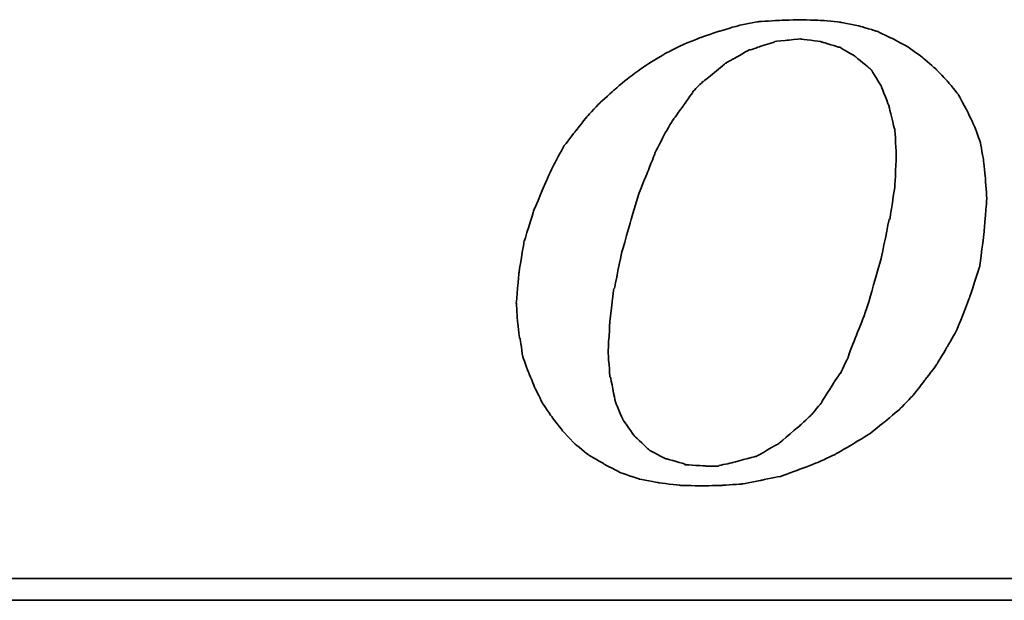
# Model space of a CAD drawing. Header units: millimetres. Extents: x 733 to 1040, y 381 to 501.
# Tile 33 of 51: x 970.59 to 974.62, y 415.24 to 417.62. Entities that reach past the tile are written whole.
import ezdxf

# ---------------------------------------------------------------- set-up
doc = ezdxf.new("R2010")
doc.units = ezdxf.units.MM
doc.header["$LTSCALE"] = 0.15
doc.layers.add('DIM', color=4, linetype='CONTINUOUS')
doc.layers.add('layer 1', color=7, linetype='CONTINUOUS')

# ---------------------------------------------------------------- blocks, each defined once
blk = doc.blocks.new('TBI MOTION logo(完整正式版)')
at = {"layer": 'layer 1', "color": 22, "lineweight": 35}
for points, knots in [([(-11.34375, -6.98375), (-11.34375, -6.98375), (-10.91375, -7.43875), (-10.91375, -7.43875), (-10.91375, -7.43875), (-10.91375, -7.43875), (-10.38625, -7.87125), (-10.38625, -7.87125), (-10.38625, -7.87125), (-10.38625, -7.87125), (-9.81125, -8.20375), (-9.81125, -8.20375), (-9.81125, -8.20375), (-9.81125, -8.20375), (-9.21125, -8.51875), (-9.21125, -8.51875), (-9.21125, -8.51875), (-9.21125, -8.51875), (-8.51625, -8.75875), (-8.51625, -8.75875), (-8.51625, -8.75875), (-8.51625, -8.75875), (-7.77125, -8.90375), (-7.77125, -8.90375), (-7.77125, -8.90375), (-7.77125, -8.90375), (-6.97875, -8.99875), (-6.97875, -8.99875), (-6.97875, -8.99875), (-6.97875, -8.99875), (-6.14125, -9.02375), (-6.14125, -9.02375), (-6.14125, -9.02375), (-6.14125, -9.02375), (-5.37125, -8.99875), (-5.37125, -8.99875), (-5.37125, -8.99875), (-5.37125, -8.99875), (-4.65375, -8.94875), (-4.65375, -8.94875), (-4.65375, -8.94875), (-4.65375, -8.94875), (-3.93375, -8.80625), (-3.93375, -8.80625), (-3.93375, -8.80625), (-3.93375, -8.80625), (-3.21375, -8.66375), (-3.21375, -8.66375), (-3.21375, -8.66375), (-3.21375, -8.66375), (-2.49375, -8.39875), (-2.49375, -8.39875), (-2.49375, -8.39875), (-2.49375, -8.39875), (-1.79875, -8.13375), (-1.79875, -8.13375), (-1.79875, -8.13375), (-1.79875, -8.13375), (-1.17375, -7.84375), (-1.17375, -7.84375), (-1.17375, -7.84375), (-1.17375, -7.84375), (-0.52375, -7.46375), (-0.52375, -7.46375), (-0.52375, -7.46375), (-0.52375, -7.46375), (0.10124, -7.07875), (0.10124, -7.07875), (0.10124, -7.07875), (0.10124, -7.07875), (0.67625, -6.62375), (0.67625, -6.62375), (0.67625, -6.62375), (0.67625, -6.62375), (1.24874, -6.14375), (1.24874, -6.14375), (1.24874, -6.14375), (1.24874, -6.14375), (1.72874, -5.64125), (1.72874, -5.64125), (1.72874, -5.64125), (1.72874, -5.64125), (2.18624, -5.06375), (2.18624, -5.06375), (2.18624, -5.06375), (2.18624, -5.06375), (2.61625, -4.48874), (2.61625, -4.48874), (2.61625, -4.48874), (2.61625, -4.48874), (3.00125, -3.83874), (3.00125, -3.83874), (3.00125, -3.83874), (3.00125, -3.83874), (3.36124, -3.21374), (3.36124, -3.21374), (3.36124, -3.21374), (3.36124, -3.21374), (3.84374, -1.99125), (3.84374, -1.99125), (3.84374, -1.99125), (3.84374, -1.99125), (4.22625, -0.81875), (4.22625, -0.81875), (4.22625, -0.81875), (4.22625, -0.81875), (4.39125, 0.45624), (4.39125, 0.45624), (4.39125, 0.45624), (4.39125, 0.45624), (4.48874, 1.70124), (4.48874, 1.70124), (4.48874, 1.70124), (4.48874, 1.70124), (4.43874, 2.44625), (4.43874, 2.44625), (4.43874, 2.44625), (4.43874, 2.44625), (4.36874, 3.14125), (4.36874, 3.14125), (4.36874, 3.14125), (4.36874, 3.14125), (4.25125, 3.81125), (4.25125, 3.81125), (4.25125, 3.81125), (4.25125, 3.81125), (4.03124, 4.41125), (4.03124, 4.41125), (4.03124, 4.41125), (4.03124, 4.41125), (3.74374, 5.01125), (3.74374, 5.01125), (3.74374, 5.01125), (3.74374, 5.01125), (3.43124, 5.58875), (3.43124, 5.58875), (3.43124, 5.58875), (3.43124, 5.58875), (3.02625, 6.09125), (3.02625, 6.09125), (3.02625, 6.09125), (3.02625, 6.09125), (2.59374, 6.54875), (2.59374, 6.54875), (2.59374, 6.54875), (2.59374, 6.54875), (2.09124, 6.98125), (2.09124, 6.98125), (2.09124, 6.98125), (2.09124, 6.98125), (1.56124, 7.36625), (1.56124, 7.36625), (1.56124, 7.36625), (1.56124, 7.36625), (0.98624, 7.67625), (0.98624, 7.67625), (0.98624, 7.67625), (0.98624, 7.67625), (0.38624, 7.96375), (0.38624, 7.96375), (0.38624, 7.96375), (0.38624, 7.96375), (-0.25875, 8.15625), (-0.25875, 8.15625), (-0.25875, 8.15625), (-0.25875, 8.15625), (-0.98125, 8.30125), (-0.98125, 8.30125), (-0.98125, 8.30125), (-0.98125, 8.30125), (-1.70124, 8.37125), (-1.70124, 8.37125), (-1.70124, 8.37125), (-1.70124, 8.37125), (-2.49375, 8.39624), (-2.49375, 8.39624), (-2.49375, 8.39624), (-2.49375, 8.39624), (-3.28625, 8.37125), (-3.28625, 8.37125), (-3.28625, 8.37125), (-3.28625, 8.37125), (-4.05125, 8.32125), (-4.05125, 8.32125), (-4.05125, 8.32125), (-4.05125, 8.32125), (-4.77375, 8.18125), (-4.77375, 8.18125), (-4.77375, 8.18125), (-4.77375, 8.18125), (-5.51625, 7.96375), (-5.51625, 7.96375), (-5.51625, 7.96375), (-5.51625, 7.96375), (-6.21125, 7.72625), (-6.21125, 7.72625), (-6.21125, 7.72625), (-6.21125, 7.72625), (-6.92875, 7.43625), (-6.92875, 7.43625), (-6.92875, 7.43625), (-6.92875, 7.43625), (-7.57875, 7.10125), (-7.57875, 7.10125), (-7.57875, 7.10125), (-7.57875, 7.10125), (-8.24875, 6.69125), (-8.24875, 6.69125), (-8.24875, 6.69125), (-8.24875, 6.69125), (-8.84875, 6.26125), (-8.84875, 6.26125), (-8.84875, 6.26125), (-8.84875, 6.26125), (-9.42625, 5.78125), (-9.42625, 5.78125), (-9.42625, 5.78125), (-9.42625, 5.78125), (-9.95375, 5.30125), (-9.95375, 5.30125), (-9.95375, 5.30125), (-9.95375, 5.30125), (-10.43375, 4.79624), (-10.43375, 4.79624), (-10.43375, 4.79624), (-10.43375, 4.79624), (-10.88875, 4.22125), (-10.88875, 4.22125), (-10.88875, 4.22125), (-10.88875, 4.22125), (-11.29875, 3.69375), (-11.29875, 3.69375), (-11.29875, 3.69375), (-11.29875, 3.69375), (-11.63375, 3.09125), (-11.63375, 3.09125), (-11.63375, 3.09125), (-11.63375, 3.09125), (-11.91875, 2.49625), (-11.91875, 2.49625), (-11.91875, 2.49625), (-11.91875, 2.49625), (-12.44875, 1.24625), (-12.44875, 1.24625), (-12.44875, 1.24625), (-12.44875, 1.24625), (-12.80875, 0.06874), (-12.80875, 0.06874), (-12.80875, 0.06874), (-12.80875, 0.06874), (-12.99875, -1.07875), (-12.99875, -1.07875), (-12.99875, -1.07875), (-12.99875, -1.07875), (-13.09375, -2.18375), (-13.09375, -2.18375), (-13.09375, -2.18375), (-13.09375, -2.18375), (-13.04875, -2.85375), (-13.04875, -2.85375), (-13.04875, -2.85375), (-13.04875, -2.85375), (-12.97375, -3.50375), (-12.97375, -3.50375), (-12.97375, -3.50375), (-12.97375, -3.50375), (-12.95375, -3.50375), (-12.95375, -3.50375), (-12.95375, -3.50375), (-12.95375, -3.50375), (-12.85375, -4.17375), (-12.85375, -4.17375), (-12.85375, -4.17375), (-12.85375, -4.17375), (-12.63875, -4.77624), (-12.63875, -4.77624), (-12.63875, -4.77624), (-12.63875, -4.77624), (-12.39875, -5.35125), (-12.39875, -5.35125), (-12.39875, -5.35125), (-12.39875, -5.35125), (-12.11375, -5.92875), (-12.11375, -5.92875), (-12.11375, -5.92875), (-12.11375, -5.92875), (-11.75375, -6.45375), (-11.75375, -6.45375), (-11.75375, -6.45375), (-11.75375, -6.45375), (-11.34375, -6.98375), (-11.34375, -6.98375)], [0, 0, 0, 0, 0.01369863, 0.01369863, 0.01369863, 0.01369864, 0.02739726, 0.02739726, 0.02739726, 0.02739727, 0.04109589, 0.04109589, 0.04109589, 0.0410959, 0.05479452, 0.05479452, 0.05479452, 0.05479453, 0.06849315, 0.06849315, 0.06849315, 0.06849316, 0.08219178, 0.08219178, 0.08219178, 0.08219179, 0.09589041, 0.09589041, 0.09589041, 0.09589042, 0.10958904, 0.10958904, 0.10958904, 0.10958905, 0.12328767, 0.12328767, 0.12328767, 0.12328768, 0.1369863, 0.1369863, 0.1369863, 0.13698631, 0.15068493, 0.15068493, 0.15068493, 0.15068494, 0.16438356, 0.16438356, 0.16438356, 0.16438357, 0.17808219, 0.17808219, 0.17808219, 0.1780822, 0.19178082, 0.19178082, 0.19178082, 0.19178083, 0.20547945, 0.20547945, 0.20547945, 0.20547946, 0.21917808, 0.21917808, 0.21917808, 0.21917809, 0.23287671, 0.23287671, 0.23287671, 0.23287672, 0.24657534, 0.24657534, 0.24657534, 0.24657535, 0.26027397, 0.26027397, 0.26027397, 0.26027398, 0.2739726, 0.2739726, 0.2739726, 0.27397261, 0.28767123, 0.28767123, 0.28767123, 0.28767124, 0.30136986, 0.30136986, 0.30136986, 0.30136987, 0.31506849, 0.31506849, 0.31506849, 0.3150685, 0.32876712, 0.32876712, 0.32876712, 0.32876713, 0.34246575, 0.34246575, 0.34246575, 0.34246576, 0.35616438, 0.35616438, 0.35616438, 0.35616439, 0.36986301, 0.36986301, 0.36986301, 0.36986302, 0.38356164, 0.38356164, 0.38356164, 0.38356165, 0.39726027, 0.39726027, 0.39726027, 0.39726028, 0.4109589, 0.4109589, 0.4109589, 0.41095891, 0.42465753, 0.42465753, 0.42465753, 0.42465754, 0.43835616, 0.43835616, 0.43835616, 0.43835617, 0.45205479, 0.45205479, 0.45205479, 0.4520548, 0.46575342, 0.46575342, 0.46575342, 0.46575343, 0.47945205, 0.47945205, 0.47945205, 0.47945206, 0.49315068, 0.49315068, 0.49315068, 0.49315069, 0.50684932, 0.50684932, 0.50684932, 0.50684933, 0.52054795, 0.52054795, 0.52054795, 0.52054796, 0.53424658, 0.53424658, 0.53424658, 0.53424659, 0.54794521, 0.54794521, 0.54794521, 0.54794522, 0.56164384, 0.56164384, 0.56164384, 0.56164385, 0.57534247, 0.57534247, 0.57534247, 0.57534248, 0.5890411, 0.5890411, 0.5890411, 0.58904111, 0.60273973, 0.60273973, 0.60273973, 0.60273974, 0.61643836, 0.61643836, 0.61643836, 0.61643837, 0.63013699, 0.63013699, 0.63013699, 0.630137, 0.64383562, 0.64383562, 0.64383562, 0.64383563, 0.65753425, 0.65753425, 0.65753425, 0.65753426, 0.67123288, 0.67123288, 0.67123288, 0.67123289, 0.68493151, 0.68493151, 0.68493151, 0.68493152, 0.69863014, 0.69863014, 0.69863014, 0.69863015, 0.71232877, 0.71232877, 0.71232877, 0.71232878, 0.7260274, 0.7260274, 0.7260274, 0.72602741, 0.73972603, 0.73972603, 0.73972603, 0.73972604, 0.75342466, 0.75342466, 0.75342466, 0.75342467, 0.76712329, 0.76712329, 0.76712329, 0.7671233, 0.78082192, 0.78082192, 0.78082192, 0.78082193, 0.79452055, 0.79452055, 0.79452055, 0.79452056, 0.80821918, 0.80821918, 0.80821918, 0.80821919, 0.82191781, 0.82191781, 0.82191781, 0.82191782, 0.83561644, 0.83561644, 0.83561644, 0.83561645, 0.84931507, 0.84931507, 0.84931507, 0.84931508, 0.8630137, 0.8630137, 0.8630137, 0.86301371, 0.87671233, 0.87671233, 0.87671233, 0.87671234, 0.89041096, 0.89041096, 0.89041096, 0.89041097, 0.90410959, 0.90410959, 0.90410959, 0.9041096, 0.91780822, 0.91780822, 0.91780822, 0.91780823, 0.93150685, 0.93150685, 0.93150685, 0.93150686, 0.94520548, 0.94520548, 0.94520548, 0.94520549, 0.95890411, 0.95890411, 0.95890411, 0.95890412, 0.97260274, 0.97260274, 0.97260274, 0.97260275, 0.98630137, 0.98630137, 0.98630137, 0.98630138, 1, 1, 1, 1]), ([(-8.77875, 1.03124), (-8.77875, 1.03124), (-8.51625, 1.89625), (-8.51625, 1.89625), (-8.51625, 1.89625), (-8.51625, 1.89625), (-8.20375, 2.66375), (-8.20375, 2.66375), (-8.20375, 2.66375), (-8.20375, 2.66375), (-7.91625, 3.38125), (-7.91625, 3.38125), (-7.91625, 3.38125), (-7.91625, 3.38125), (-7.91625, 3.40624), (-7.91625, 3.40624), (-7.91625, 3.40624), (-7.91625, 3.40624), (-7.57875, 4.07624), (-7.57875, 4.07624), (-7.57875, 4.07624), (-7.57875, 4.07624), (-7.24375, 4.65125), (-7.24375, 4.65125), (-7.24375, 4.65125), (-7.24375, 4.65125), (-7.21875, 4.65125), (-7.21875, 4.65125), (-7.21875, 4.65125), (-7.21875, 4.65125), (-7.21875, 4.67624), (-7.21875, 4.67624), (-7.21875, 4.67624), (-7.21875, 4.67624), (-6.83625, 5.20375), (-6.83625, 5.20375), (-6.83625, 5.20375), (-6.83625, 5.20375), (-6.49875, 5.68625), (-6.49875, 5.68625), (-6.49875, 5.68625), (-6.49875, 5.68625), (-6.49875, 5.70625), (-6.49875, 5.70625), (-6.49875, 5.70625), (-6.49875, 5.70625), (-6.11625, 6.09125), (-6.11625, 6.09125), (-6.11625, 6.09125), (-6.11625, 6.09125), (-6.09125, 6.09125), (-6.09125, 6.09125), (-6.09125, 6.09125), (-6.09125, 6.09125), (-5.27375, 6.76625), (-5.27375, 6.76625), (-5.27375, 6.76625), (-5.27375, 6.76625), (-5.24875, 6.76625), (-5.24875, 6.76625), (-5.24875, 6.76625), (-5.24875, 6.76625), (-5.24875, 6.78625), (-5.24875, 6.78625), (-5.24875, 6.78625), (-5.24875, 6.78625), (-4.38875, 7.26624), (-4.38875, 7.26624), (-4.38875, 7.26624), (-4.38875, 7.26624), (-4.36125, 7.26624), (-4.36125, 7.26624), (-4.36125, 7.26624), (-4.36125, 7.26624), (-3.93375, 7.41125), (-3.93375, 7.41125), (-3.93375, 7.41125), (-3.93375, 7.41125), (-3.47375, 7.55625), (-3.47375, 7.55625), (-3.47375, 7.55625), (-3.47375, 7.55625), (-3.45375, 7.55625), (-3.45375, 7.55625), (-3.45375, 7.55625), (-3.45375, 7.55625), (-3.42875, 7.58124), (-3.42875, 7.58124), (-3.42875, 7.58124), (-3.42875, 7.58124), (-2.97375, 7.62625), (-2.97375, 7.62625), (-2.97375, 7.62625), (-2.97375, 7.62625), (-2.49375, 7.67625), (-2.49375, 7.67625), (-2.49375, 7.67625), (-2.49375, 7.67625), (-2.46875, 7.67625), (-2.46875, 7.67625), (-2.46875, 7.67625), (-2.46875, 7.67625), (-1.70124, 7.58124), (-1.70124, 7.58124), (-1.70124, 7.58124), (-1.70124, 7.58124), (-1.67875, 7.55625), (-1.67875, 7.55625), (-1.67875, 7.55625), (-1.67875, 7.55625), (-1.65375, 7.55625), (-1.65375, 7.55625), (-1.65375, 7.55625), (-1.65375, 7.55625), (-1.03125, 7.36625), (-1.03125, 7.36625), (-1.03125, 7.36625), (-1.03125, 7.36625), (-1.00625, 7.36625), (-1.00625, 7.36625), (-1.00625, 7.36625), (-1.00625, 7.36625), (-0.43124, 7.02624), (-0.43124, 7.02624), (-0.43124, 7.02624), (-0.43124, 7.02624), (-0.40625, 7.00624), (-0.40625, 7.00624), (-0.40625, 7.00624), (-0.40625, 7.00624), (0.12124, 6.57124), (0.12124, 6.57124), (0.12124, 6.57124), (0.12124, 6.57124), (0.14624, 6.54875), (0.14624, 6.54875), (0.14624, 6.54875), (0.14624, 6.54875), (0.17124, 6.52375), (0.17124, 6.52375), (0.17124, 6.52375), (0.17124, 6.52375), (0.55625, 5.89875), (0.55625, 5.89875), (0.55625, 5.89875), (0.55625, 5.89875), (0.55625, 5.87625), (0.55625, 5.87625), (0.55625, 5.87625), (0.55625, 5.87625), (0.84124, 5.15625), (0.84124, 5.15625), (0.84124, 5.15625), (0.84124, 5.15625), (0.84124, 5.13125), (0.84124, 5.13125), (0.84124, 5.13125), (0.84124, 5.13125), (1.03624, 4.31875), (1.03624, 4.31875), (1.03624, 4.31875), (1.03624, 4.31875), (1.05624, 4.31875), (1.05624, 4.31875), (1.05624, 4.31875), (1.05624, 4.31875), (1.05624, 4.29125), (1.05624, 4.29125), (1.05624, 4.29125), (1.05624, 4.29125), (1.10625, 3.33125), (1.10625, 3.33125), (1.10625, 3.33125), (1.10625, 3.33125), (1.10625, 3.30875), (1.10625, 3.30875), (1.10625, 3.30875), (1.10625, 3.30875), (1.05624, 2.20624), (1.05624, 2.20624), (1.05624, 2.20624), (1.05624, 2.20624), (1.05624, 2.18124), (1.05624, 2.18124), (1.05624, 2.18124), (1.05624, 2.18124), (0.86624, 0.93624), (0.86624, 0.93624), (0.86624, 0.93624), (0.86624, 0.93624), (0.84124, 0.93624), (0.84124, 0.93624), (0.84124, 0.93624), (0.84124, 0.93624), (0.55625, -0.45874), (0.55625, -0.45874), (0.55625, -0.45874), (0.55625, -0.45874), (0.12124, -1.99125), (0.12124, -1.99125), (0.12124, -1.99125), (0.12124, -1.99125), (0.12124, -2.01874), (0.12124, -2.01874), (0.12124, -2.01874), (0.12124, -2.01874), (-0.13874, -2.78375), (-0.13874, -2.78375), (-0.13874, -2.78375), (-0.13874, -2.78375), (-0.43124, -3.50375), (-0.43124, -3.50375), (-0.43124, -3.50375), (-0.43124, -3.50375), (-0.69375, -4.19875), (-0.69375, -4.19875), (-0.69375, -4.19875), (-0.69375, -4.19875), (-0.69375, -4.22375), (-0.69375, -4.22375), (-0.69375, -4.22375), (-0.69375, -4.22375), (-0.98125, -4.82374), (-0.98125, -4.82374), (-0.98125, -4.82374), (-0.98125, -4.82374), (-1.00625, -4.82374), (-1.00625, -4.82374), (-1.00625, -4.82374), (-1.00625, -4.82374), (-1.33875, -5.35125), (-1.33875, -5.35125), (-1.33875, -5.35125), (-1.33875, -5.35125), (-1.67875, -5.87875), (-1.67875, -5.87875), (-1.67875, -5.87875), (-1.67875, -5.87875), (-1.67875, -5.90375), (-1.67875, -5.90375), (-1.67875, -5.90375), (-1.67875, -5.90375), (-2.05875, -6.35875), (-2.05875, -6.35875), (-2.05875, -6.35875), (-2.05875, -6.35875), (-2.08375, -6.38375), (-2.08375, -6.38375), (-2.08375, -6.38375), (-2.08375, -6.38375), (-2.46875, -6.74375), (-2.46875, -6.74375), (-2.46875, -6.74375), (-2.46875, -6.74375), (-3.25875, -7.41625), (-3.25875, -7.41625), (-3.25875, -7.41625), (-3.25875, -7.41625), (-3.28625, -7.43875), (-3.28625, -7.43875), (-3.28625, -7.43875), (-3.28625, -7.43875), (-4.12375, -7.91875), (-4.12375, -7.91875), (-4.12375, -7.91875), (-4.12375, -7.91875), (-4.14875, -7.91875), (-4.14875, -7.91875), (-4.14875, -7.91875), (-4.14875, -7.91875), (-4.17125, -7.91875), (-4.17125, -7.91875), (-4.17125, -7.91875), (-4.17125, -7.91875), (-5.03375, -8.15875), (-5.03375, -8.15875), (-5.03375, -8.15875), (-5.03375, -8.15875), (-5.51625, -8.25625), (-5.51625, -8.25625), (-5.51625, -8.25625), (-5.51625, -8.25625), (-5.54125, -8.27875), (-5.54125, -8.27875), (-5.54125, -8.27875), (-5.54125, -8.27875), (-5.56375, -8.27875), (-5.56375, -8.27875), (-5.56375, -8.27875), (-5.56375, -8.27875), (-5.99625, -8.27875), (-5.99625, -8.27875), (-5.99625, -8.27875), (-5.99625, -8.27875), (-6.76375, -8.23125), (-6.76375, -8.23125), (-6.76375, -8.23125), (-6.76375, -8.23125), (-6.78875, -8.23125), (-6.78875, -8.23125), (-6.78875, -8.23125), (-6.78875, -8.23125), (-6.78875, -8.20375), (-6.78875, -8.20375), (-6.78875, -8.20375), (-6.78875, -8.20375), (-7.45875, -8.01375), (-7.45875, -8.01375), (-7.45875, -8.01375), (-7.45875, -8.01375), (-7.48375, -8.01375), (-7.48375, -8.01375), (-7.48375, -8.01375), (-7.48375, -8.01375), (-7.50875, -8.01375), (-7.50875, -8.01375), (-7.50875, -8.01375), (-7.50875, -8.01375), (-8.13125, -7.67875), (-8.13125, -7.67875), (-8.13125, -7.67875), (-8.13125, -7.67875), (-8.15625, -7.65375), (-8.15625, -7.65375), (-8.15625, -7.65375), (-8.15625, -7.65375), (-8.65875, -7.17375), (-8.65875, -7.17375), (-8.65875, -7.17375), (-8.65875, -7.17375), (-8.68375, -7.14875), (-8.68375, -7.14875), (-8.68375, -7.14875), (-8.68375, -7.14875), (-9.08875, -6.57375), (-9.08875, -6.57375), (-9.08875, -6.57375), (-9.08875, -6.57375), (-9.11375, -6.54875), (-9.11375, -6.54875), (-9.11375, -6.54875), (-9.11375, -6.54875), (-9.11375, -6.52875), (-9.11375, -6.52875), (-9.11375, -6.52875), (-9.11375, -6.52875), (-9.40375, -5.85375), (-9.40375, -5.85375), (-9.40375, -5.85375), (-9.40375, -5.85375), (-9.40375, -5.82875), (-9.40375, -5.82875), (-9.40375, -5.82875), (-9.40375, -5.82875), (-9.56875, -4.96875), (-9.56875, -4.96875), (-9.56875, -4.96875), (-9.56875, -4.96875), (-9.59375, -4.94375), (-9.59375, -4.94375), (-9.59375, -4.94375), (-9.59375, -4.94375), (-9.66375, -4.03375), (-9.66375, -4.03375), (-9.66375, -4.03375), (-9.66375, -4.03375), (-9.66375, -4.00875), (-9.66375, -4.00875), (-9.66375, -4.00875), (-9.66375, -4.00875), (-9.59375, -2.85375), (-9.59375, -2.85375), (-9.59375, -2.85375), (-9.59375, -2.85375), (-9.45125, -1.65875), (-9.45125, -1.65875), (-9.45125, -1.65875), (-9.45125, -1.65875), (-9.42625, -1.63375), (-9.42625, -1.63375), (-9.42625, -1.63375), (-9.42625, -1.63375), (-9.16125, -0.33875), (-9.16125, -0.33875), (-9.16125, -0.33875), (-9.16125, -0.33875), (-8.77875, 1.00624), (-8.77875, 1.00624), (-8.77875, 1.00624), (-8.77875, 1.00624), (-8.77875, 1.03124), (-8.77875, 1.03124)], [0, 0, 0, 0, 0.01020408, 0.01020408, 0.01020408, 0.01020409, 0.02040816, 0.02040816, 0.02040816, 0.02040817, 0.03061224, 0.03061224, 0.03061224, 0.03061225, 0.04081633, 0.04081633, 0.04081633, 0.04081634, 0.05102041, 0.05102041, 0.05102041, 0.05102042, 0.06122449, 0.06122449, 0.06122449, 0.0612245, 0.07142857, 0.07142857, 0.07142857, 0.07142858, 0.08163265, 0.08163265, 0.08163265, 0.08163266, 0.09183673, 0.09183673, 0.09183673, 0.09183674, 0.10204082, 0.10204082, 0.10204082, 0.10204083, 0.1122449, 0.1122449, 0.1122449, 0.11224491, 0.12244898, 0.12244898, 0.12244898, 0.12244899, 0.13265306, 0.13265306, 0.13265306, 0.13265307, 0.14285714, 0.14285714, 0.14285714, 0.14285715, 0.15306122, 0.15306122, 0.15306122, 0.15306123, 0.16326531, 0.16326531, 0.16326531, 0.16326532, 0.17346939, 0.17346939, 0.17346939, 0.1734694, 0.18367347, 0.18367347, 0.18367347, 0.18367348, 0.19387755, 0.19387755, 0.19387755, 0.19387756, 0.20408163, 0.20408163, 0.20408163, 0.20408164, 0.21428571, 0.21428571, 0.21428571, 0.21428572, 0.2244898, 0.2244898, 0.2244898, 0.22448981, 0.23469388, 0.23469388, 0.23469388, 0.23469389, 0.24489796, 0.24489796, 0.24489796, 0.24489797, 0.25510204, 0.25510204, 0.25510204, 0.25510205, 0.26530612, 0.26530612, 0.26530612, 0.26530613, 0.2755102, 0.2755102, 0.2755102, 0.27551021, 0.28571429, 0.28571429, 0.28571429, 0.2857143, 0.29591837, 0.29591837, 0.29591837, 0.29591838, 0.30612245, 0.30612245, 0.30612245, 0.30612246, 0.31632653, 0.31632653, 0.31632653, 0.31632654, 0.32653061, 0.32653061, 0.32653061, 0.32653062, 0.33673469, 0.33673469, 0.33673469, 0.3367347, 0.34693878, 0.34693878, 0.34693878, 0.34693879, 0.35714286, 0.35714286, 0.35714286, 0.35714287, 0.36734694, 0.36734694, 0.36734694, 0.36734695, 0.37755102, 0.37755102, 0.37755102, 0.37755103, 0.3877551, 0.3877551, 0.3877551, 0.38775511, 0.39795918, 0.39795918, 0.39795918, 0.39795919, 0.40816327, 0.40816327, 0.40816327, 0.40816328, 0.41836735, 0.41836735, 0.41836735, 0.41836736, 0.42857143, 0.42857143, 0.42857143, 0.42857144, 0.43877551, 0.43877551, 0.43877551, 0.43877552, 0.44897959, 0.44897959, 0.44897959, 0.4489796, 0.45918367, 0.45918367, 0.45918367, 0.45918368, 0.46938776, 0.46938776, 0.46938776, 0.46938777, 0.47959184, 0.47959184, 0.47959184, 0.47959185, 0.48979592, 0.48979592, 0.48979592, 0.48979593, 0.5, 0.5, 0.5, 0.50000001, 0.51020408, 0.51020408, 0.51020408, 0.51020409, 0.52040816, 0.52040816, 0.52040816, 0.52040817, 0.53061224, 0.53061224, 0.53061224, 0.53061225, 0.54081633, 0.54081633, 0.54081633, 0.54081634, 0.55102041, 0.55102041, 0.55102041, 0.55102042, 0.56122449, 0.56122449, 0.56122449, 0.5612245, 0.57142857, 0.57142857, 0.57142857, 0.57142858, 0.58163265, 0.58163265, 0.58163265, 0.58163266, 0.59183673, 0.59183673, 0.59183673, 0.59183674, 0.60204082, 0.60204082, 0.60204082, 0.60204083, 0.6122449, 0.6122449, 0.6122449, 0.61224491, 0.62244898, 0.62244898, 0.62244898, 0.62244899, 0.63265306, 0.63265306, 0.63265306, 0.63265307, 0.64285714, 0.64285714, 0.64285714, 0.64285715, 0.65306122, 0.65306122, 0.65306122, 0.65306123, 0.66326531, 0.66326531, 0.66326531, 0.66326532, 0.67346939, 0.67346939, 0.67346939, 0.6734694, 0.68367347, 0.68367347, 0.68367347, 0.68367348, 0.69387755, 0.69387755, 0.69387755, 0.69387756, 0.70408163, 0.70408163, 0.70408163, 0.70408164, 0.71428571, 0.71428571, 0.71428571, 0.71428572, 0.7244898, 0.7244898, 0.7244898, 0.72448981, 0.73469388, 0.73469388, 0.73469388, 0.73469389, 0.74489796, 0.74489796, 0.74489796, 0.74489797, 0.75510204, 0.75510204, 0.75510204, 0.75510205, 0.76530612, 0.76530612, 0.76530612, 0.76530613, 0.7755102, 0.7755102, 0.7755102, 0.77551021, 0.78571429, 0.78571429, 0.78571429, 0.7857143, 0.79591837, 0.79591837, 0.79591837, 0.79591838, 0.80612245, 0.80612245, 0.80612245, 0.80612246, 0.81632653, 0.81632653, 0.81632653, 0.81632654, 0.82653061, 0.82653061, 0.82653061, 0.82653062, 0.83673469, 0.83673469, 0.83673469, 0.8367347, 0.84693878, 0.84693878, 0.84693878, 0.84693879, 0.85714286, 0.85714286, 0.85714286, 0.85714287, 0.86734694, 0.86734694, 0.86734694, 0.86734695, 0.87755102, 0.87755102, 0.87755102, 0.87755103, 0.8877551, 0.8877551, 0.8877551, 0.88775511, 0.89795918, 0.89795918, 0.89795918, 0.89795919, 0.90816327, 0.90816327, 0.90816327, 0.90816328, 0.91836735, 0.91836735, 0.91836735, 0.91836736, 0.92857143, 0.92857143, 0.92857143, 0.92857144, 0.93877551, 0.93877551, 0.93877551, 0.93877552, 0.94897959, 0.94897959, 0.94897959, 0.9489796, 0.95918367, 0.95918367, 0.95918367, 0.95918368, 0.96938776, 0.96938776, 0.96938776, 0.96938777, 0.97959184, 0.97959184, 0.97959184, 0.97959185, 0.98979592, 0.98979592, 0.98979592, 0.98979593, 1, 1, 1, 1]), ([(75.90875, -9.47875), (75.90875, -9.47875), (75.90875, -12.28625), (75.90875, -12.28625), (75.90875, -12.28625), (75.90875, -12.28625), (75.90875, -12.47875), (75.90875, -12.47875), (75.90875, -12.47875), (75.90875, -12.47875), (75.71625, -12.47875), (75.71625, -12.47875), (75.71625, -12.47875), (75.71625, -12.47875), (-88.32875, -12.47875), (-88.32875, -12.47875), (-88.32875, -12.47875), (-88.32875, -12.47875), (-88.32875, -13.29375), (-88.32875, -13.29375), (-88.32875, -13.29375), (-88.32875, -13.29375), (82.89125, -13.29375), (82.89125, -13.29375), (82.89125, -13.29375), (82.89125, -13.29375), (75.90875, -9.47875), (75.90875, -9.47875)], [0, 0, 0, 0, 0.14285714, 0.14285714, 0.14285714, 0.14285715, 0.28571429, 0.28571429, 0.28571429, 0.2857143, 0.42857143, 0.42857143, 0.42857143, 0.42857144, 0.57142857, 0.57142857, 0.57142857, 0.57142858, 0.71428571, 0.71428571, 0.71428571, 0.71428572, 0.85714286, 0.85714286, 0.85714286, 0.85714287, 1, 1, 1, 1])]:
    blk.add_open_spline(points, degree=3, knots=knots, dxfattribs=at)

msp = doc.modelspace()

# ---------------------------------------------------------------- block references
at = {"layer": 'DIM', "color": 7, "xscale": 0.1094605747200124, "yscale": 0.1094605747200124, "zscale": 0.1094605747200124}
msp.add_blockref('TBI MOTION logo(完整正式版)', (974.0557, 416.6986), dxfattribs=at)

doc.saveas('drawing.dxf')
